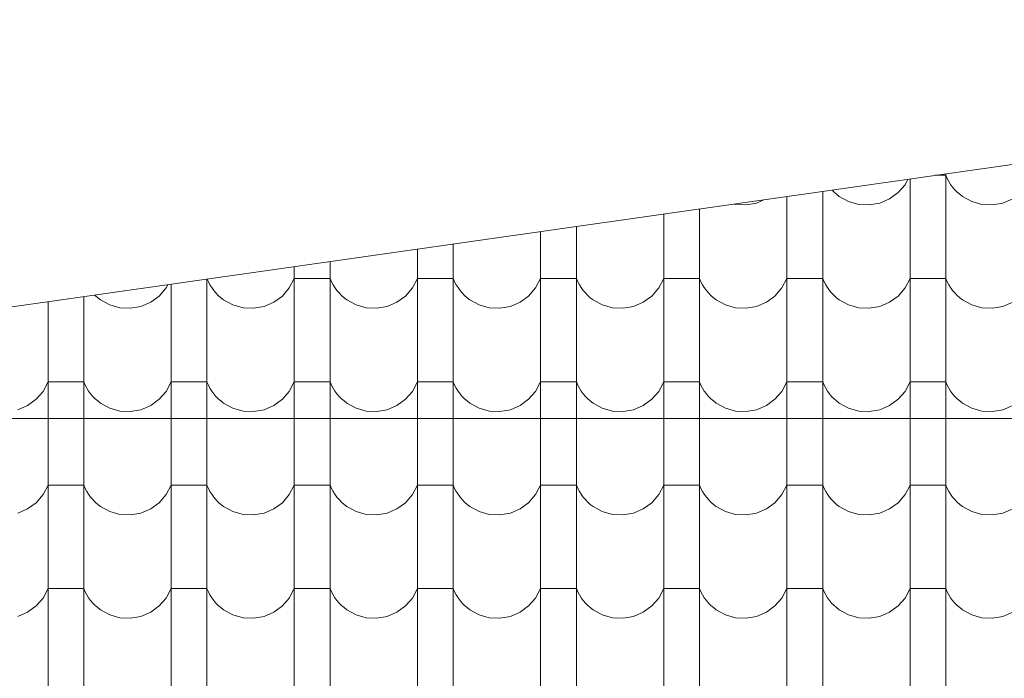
# Model space of a CAD drawing. Header units: millimetres. Extents: x -68772 to 137055, y -73300 to 19650.
# Tile 119 of 212: x 80357 to 82072, y -52981 to -51833. Entities that reach past the tile are written whole.
import ezdxf

# ---------------------------------------------------------------- set-up
doc = ezdxf.new("R2010")
doc.units = ezdxf.units.MM
doc.header["$MEASUREMENT"] = 0
for name, color, linetype, lineweight in [('Nowe_440-K Belki_Nr_pióra__1', 7, 'Continuous', 18), ('Nowe_810-G Ogólne_Nr_pióra__1', 7, 'Continuous', 18), ('Nowe_810-G Ogólne_Nr_pióra__26', 13, 'Continuous', 18)]:
    doc.layers.add(name, color=color, linetype=linetype, lineweight=lineweight)

# ---------------------------------------------------------------- blocks, each defined once
blk = doc.blocks.new('*X68')
at = {"layer": 'Nowe_810-G Ogólne_Nr_pióra__26', "color": 13, "linetype": 'Continuous', "lineweight": 18}
for p, q in [((81970.2, -52102.1), (81970.2, -52214.5)), ((81887, -52134.9), (81899.1, -52121)), ((81899.1, -52121), (81904.2, -52111.5)), ((81907.8, -52111), (81907.8, -52214.5)), ((81970.2, -52104.7), (81951.8, -52104.7)), ((81970.2, -52104.7), (81972.6, -52110.1)), ((81972.6, -52110.1), (81975.4, -52115.4)), ((81975.4, -52115.4), (81978.5, -52120.4)), ((81978.5, -52120.4), (81982, -52125.2)), ((81755.7, -52132.6), (81755.7, -52214.5)), ((81771.9, -52130.3), (81775.4, -52133.9)), ((81775.4, -52133.9), (81779.9, -52137.8)), ((81779.9, -52137.8), (81784.6, -52141.4)), ((81872.1, -52145.8), (81887, -52134.9)), ((81982, -52125.2), (81985.8, -52129.7)), ((81985.8, -52129.7), (81989.9, -52133.9)), ((81989.9, -52133.9), (81994.4, -52137.8)), ((81994.4, -52137.8), (81999.1, -52141.4)), ((81601.5, -52154.6), (81604, -52155.3)), ((81604, -52155.3), (81622.4, -52156.3)), ((81622.4, -52156.3), (81640.6, -52153)), ((81640.6, -52153), (81654.6, -52147.1)), ((81693.3, -52141.5), (81693.3, -52214.5)), ((81784.6, -52141.4), (81800.8, -52150.3)), ((81800.8, -52150.3), (81818.5, -52155.3)), ((81818.5, -52155.3), (81836.9, -52156.3)), ((81836.9, -52156.3), (81855.1, -52153)), ((81855.1, -52153), (81872.1, -52145.8)), ((81999.1, -52141.4), (82015.3, -52150.3)), ((82015.3, -52150.3), (82033, -52155.3)), ((82033, -52155.3), (82051.4, -52156.3)), ((82051.4, -52156.3), (82069.6, -52153)), ((82069.6, -52153), (82086.6, -52145.8)), ((81478.8, -52172.1), (81478.8, -52214.5)), ((81541.2, -52163.2), (81541.2, -52214.5)), ((81264.3, -52202.7), (81264.3, -52214.5)), ((81326.7, -52193.8), (81326.7, -52214.5)), ((81112.2, -52224.4), (81112.2, -52394.5)), ((81264.3, -52214.5), (81264.3, -52394.5)), ((81326.7, -52214.5), (81326.7, -52394.5)), ((81478.8, -52214.5), (81478.8, -52394.5)), ((81541.2, -52214.5), (81541.2, -52394.5)), ((81693.3, -52214.5), (81693.3, -52394.5)), ((81755.7, -52214.5), (81755.7, -52394.5)), ((81907.8, -52214.5), (81907.8, -52394.5)), ((81970.2, -52214.5), (81970.2, -52394.5)), ((81049.8, -52233.3), (81049.8, -52394.5)), ((80897.7, -52255), (80897.7, -52394.5)), ((80835.3, -52263.9), (80835.3, -52394.5)), ((80683.2, -52285.6), (80683.2, -52394.5)), ((80683.6, -52285.5), (80685.6, -52290.2)), ((80685.6, -52290.2), (80688.4, -52295.4)), ((80826.6, -52301), (80835.3, -52284.7)), ((80866.5, -52284.7), (80835.3, -52284.7)), ((80897.7, -52284.7), (80866.5, -52284.7)), ((80897.7, -52284.7), (80900.1, -52290.2)), ((80900.1, -52290.2), (80902.9, -52295.4)), ((81041.1, -52301), (81049.8, -52284.7)), ((81081, -52284.7), (81049.8, -52284.7)), ((81112.2, -52284.7), (81081, -52284.7)), ((81112.2, -52284.7), (81114.6, -52290.2)), ((81114.6, -52290.2), (81117.4, -52295.4)), ((81255.6, -52301), (81264.3, -52284.7)), ((81295.5, -52284.7), (81264.3, -52284.7)), ((81326.7, -52284.7), (81295.5, -52284.7)), ((81326.7, -52284.7), (81329.1, -52290.2)), ((81329.1, -52290.2), (81331.9, -52295.4)), ((81470.1, -52301), (81478.8, -52284.7)), ((81510, -52284.7), (81478.8, -52284.7)), ((81541.2, -52284.7), (81510, -52284.7)), ((81541.2, -52284.7), (81543.6, -52290.2)), ((81543.6, -52290.2), (81546.4, -52295.4)), ((81684.6, -52301), (81693.3, -52284.7)), ((81724.5, -52284.7), (81693.3, -52284.7)), ((81755.7, -52284.7), (81724.5, -52284.7)), ((81755.7, -52284.7), (81758.1, -52290.2)), ((81758.1, -52290.2), (81760.9, -52295.4)), ((81899.1, -52301), (81907.8, -52284.7)), ((81939, -52284.7), (81907.8, -52284.7)), ((81970.2, -52284.7), (81939, -52284.7)), ((81970.2, -52284.7), (81972.6, -52290.2)), ((81972.6, -52290.2), (81975.4, -52295.4)), ((80600, -52315), (80612.1, -52301)), ((80612.1, -52301), (80615.2, -52295.3)), ((80620.8, -52294.5), (80620.8, -52394.5)), ((80688.4, -52295.4), (80691.5, -52300.4)), ((80691.5, -52300.4), (80695, -52305.2)), ((80695, -52305.2), (80698.8, -52309.7)), ((80698.8, -52309.7), (80702.9, -52314)), ((80814.5, -52315), (80826.6, -52301)), ((80902.9, -52295.4), (80906, -52300.4)), ((80906, -52300.4), (80909.5, -52305.2)), ((80909.5, -52305.2), (80913.3, -52309.7)), ((80913.3, -52309.7), (80917.4, -52314)), ((81029, -52315), (81041.1, -52301)), ((81117.4, -52295.4), (81120.5, -52300.4)), ((81120.5, -52300.4), (81124, -52305.2)), ((81124, -52305.2), (81127.8, -52309.7)), ((81127.8, -52309.7), (81131.9, -52314)), ((81243.5, -52315), (81255.6, -52301)), ((81331.9, -52295.4), (81335, -52300.4)), ((81335, -52300.4), (81338.5, -52305.2)), ((81338.5, -52305.2), (81342.3, -52309.7)), ((81342.3, -52309.7), (81346.4, -52314)), ((81458, -52315), (81470.1, -52301)), ((81546.4, -52295.4), (81549.5, -52300.4)), ((81549.5, -52300.4), (81553, -52305.2)), ((81553, -52305.2), (81556.8, -52309.7)), ((81556.8, -52309.7), (81560.9, -52314)), ((81672.5, -52315), (81684.6, -52301)), ((81760.9, -52295.4), (81764, -52300.4)), ((81764, -52300.4), (81767.5, -52305.2)), ((81767.5, -52305.2), (81771.3, -52309.7)), ((81771.3, -52309.7), (81775.4, -52314)), ((81887, -52315), (81899.1, -52301)), ((81975.4, -52295.4), (81978.5, -52300.4)), ((81978.5, -52300.4), (81982, -52305.2)), ((81982, -52305.2), (81985.8, -52309.7)), ((81985.8, -52309.7), (81989.9, -52314)), ((80406.3, -52325), (80406.3, -52394.5)), ((80468.7, -52316.1), (80468.7, -52394.5)), ((80487.9, -52313.4), (80488.4, -52314)), ((80488.4, -52314), (80492.9, -52317.9)), ((80492.9, -52317.9), (80497.6, -52321.5)), ((80497.6, -52321.5), (80513.8, -52330.4)), ((80568.1, -52333.1), (80585.1, -52325.8)), ((80585.1, -52325.8), (80600, -52315)), ((80702.9, -52314), (80707.4, -52317.9)), ((80707.4, -52317.9), (80712.1, -52321.5)), ((80712.1, -52321.5), (80728.3, -52330.4)), ((80782.6, -52333.1), (80799.6, -52325.8)), ((80799.6, -52325.8), (80814.5, -52315)), ((80917.4, -52314), (80921.9, -52317.9)), ((80921.9, -52317.9), (80926.6, -52321.5)), ((80926.6, -52321.5), (80942.8, -52330.4)), ((80997.1, -52333.1), (81014.1, -52325.8)), ((81014.1, -52325.8), (81029, -52315)), ((81131.9, -52314), (81136.4, -52317.9)), ((81136.4, -52317.9), (81141.1, -52321.5)), ((81141.1, -52321.5), (81157.3, -52330.4)), ((81211.6, -52333.1), (81228.6, -52325.8)), ((81228.6, -52325.8), (81243.5, -52315)), ((81346.4, -52314), (81350.9, -52317.9)), ((81350.9, -52317.9), (81355.6, -52321.5)), ((81355.6, -52321.5), (81371.8, -52330.4)), ((81426.1, -52333.1), (81443.1, -52325.8)), ((81443.1, -52325.8), (81458, -52315)), ((81560.9, -52314), (81565.4, -52317.9)), ((81565.4, -52317.9), (81570.1, -52321.5)), ((81570.1, -52321.5), (81586.3, -52330.4)), ((81640.6, -52333.1), (81657.6, -52325.8)), ((81657.6, -52325.8), (81672.5, -52315)), ((81775.4, -52314), (81779.9, -52317.9)), ((81779.9, -52317.9), (81784.6, -52321.5)), ((81784.6, -52321.5), (81800.8, -52330.4)), ((81855.1, -52333.1), (81872.1, -52325.8)), ((81872.1, -52325.8), (81887, -52315)), ((81989.9, -52314), (81994.4, -52317.9)), ((81994.4, -52317.9), (81999.1, -52321.5)), ((81999.1, -52321.5), (82015.3, -52330.4)), ((82069.6, -52333.1), (82086.6, -52325.8)), ((80513.8, -52330.4), (80531.5, -52335.4)), ((80531.5, -52335.4), (80549.9, -52336.3)), ((80549.9, -52336.3), (80568.1, -52333.1)), ((80728.3, -52330.4), (80746, -52335.4)), ((80746, -52335.4), (80764.4, -52336.3)), ((80764.4, -52336.3), (80782.6, -52333.1)), ((80942.8, -52330.4), (80960.5, -52335.4)), ((80960.5, -52335.4), (80978.9, -52336.3)), ((80978.9, -52336.3), (80997.1, -52333.1)), ((81157.3, -52330.4), (81175, -52335.4)), ((81175, -52335.4), (81193.4, -52336.3)), ((81193.4, -52336.3), (81211.6, -52333.1)), ((81371.8, -52330.4), (81389.5, -52335.4)), ((81389.5, -52335.4), (81407.9, -52336.3)), ((81407.9, -52336.3), (81426.1, -52333.1)), ((81586.3, -52330.4), (81604, -52335.4)), ((81604, -52335.4), (81622.4, -52336.3)), ((81622.4, -52336.3), (81640.6, -52333.1)), ((81800.8, -52330.4), (81818.5, -52335.4)), ((81818.5, -52335.4), (81836.9, -52336.3)), ((81836.9, -52336.3), (81855.1, -52333.1)), ((82015.3, -52330.4), (82033, -52335.4)), ((82033, -52335.4), (82051.4, -52336.3)), ((82051.4, -52336.3), (82069.6, -52333.1)), ((80406.3, -52394.5), (80406.3, -52574.6)), ((80468.7, -52394.5), (80468.7, -52574.6)), ((80620.8, -52394.5), (80620.8, -52574.6)), ((80683.2, -52394.5), (80683.2, -52574.6)), ((80835.3, -52394.5), (80835.3, -52574.6)), ((80897.7, -52394.5), (80897.7, -52574.6)), ((81049.8, -52394.5), (81049.8, -52574.6)), ((81112.2, -52394.5), (81112.2, -52574.6)), ((81264.3, -52394.5), (81264.3, -52574.6)), ((81326.7, -52394.5), (81326.7, -52574.6)), ((81478.8, -52394.5), (81478.8, -52574.6)), ((81541.2, -52394.5), (81541.2, -52574.6)), ((81693.3, -52394.5), (81693.3, -52574.6)), ((81755.7, -52394.5), (81755.7, -52574.6)), ((81907.8, -52394.5), (81907.8, -52574.6)), ((81970.2, -52394.5), (81970.2, -52574.6)), ((80385.5, -52495), (80397.6, -52481.1)), ((80397.6, -52481.1), (80406.3, -52464.8)), ((80437.5, -52464.8), (80406.3, -52464.8)), ((80468.7, -52464.8), (80437.5, -52464.8)), ((80468.7, -52464.8), (80471.1, -52470.2)), ((80471.1, -52470.2), (80473.9, -52475.5)), ((80473.9, -52475.5), (80477, -52480.5)), ((80477, -52480.5), (80480.5, -52485.3)), ((80600, -52495), (80612.1, -52481.1)), ((80612.1, -52481.1), (80620.8, -52464.8)), ((80652, -52464.8), (80620.8, -52464.8)), ((80683.2, -52464.8), (80652, -52464.8)), ((80683.2, -52464.8), (80685.6, -52470.2)), ((80685.6, -52470.2), (80688.4, -52475.5)), ((80688.4, -52475.5), (80691.5, -52480.5)), ((80691.5, -52480.5), (80695, -52485.3)), ((80814.5, -52495), (80826.6, -52481.1)), ((80826.6, -52481.1), (80835.3, -52464.8)), ((80866.5, -52464.8), (80835.3, -52464.8)), ((80897.7, -52464.8), (80866.5, -52464.8)), ((80897.7, -52464.8), (80900.1, -52470.2)), ((80900.1, -52470.2), (80902.9, -52475.5)), ((80902.9, -52475.5), (80906, -52480.5)), ((80906, -52480.5), (80909.5, -52485.3)), ((81029, -52495), (81041.1, -52481.1)), ((81041.1, -52481.1), (81049.8, -52464.8)), ((81081, -52464.8), (81049.8, -52464.8)), ((81112.2, -52464.8), (81081, -52464.8)), ((81112.2, -52464.8), (81114.6, -52470.2)), ((81114.6, -52470.2), (81117.4, -52475.5)), ((81117.4, -52475.5), (81120.5, -52480.5)), ((81120.5, -52480.5), (81124, -52485.3)), ((81243.5, -52495), (81255.6, -52481.1)), ((81255.6, -52481.1), (81264.3, -52464.8)), ((81295.5, -52464.8), (81264.3, -52464.8)), ((81326.7, -52464.8), (81295.5, -52464.8)), ((81326.7, -52464.8), (81329.1, -52470.2)), ((81329.1, -52470.2), (81331.9, -52475.5)), ((81331.9, -52475.5), (81335, -52480.5)), ((81335, -52480.5), (81338.5, -52485.3)), ((81458, -52495), (81470.1, -52481.1)), ((81470.1, -52481.1), (81478.8, -52464.8)), ((81510, -52464.8), (81478.8, -52464.8)), ((81541.2, -52464.8), (81510, -52464.8)), ((81541.2, -52464.8), (81543.6, -52470.2)), ((81543.6, -52470.2), (81546.4, -52475.5)), ((81546.4, -52475.5), (81549.5, -52480.5)), ((81549.5, -52480.5), (81553, -52485.3)), ((81672.5, -52495), (81684.6, -52481.1)), ((81684.6, -52481.1), (81693.3, -52464.8)), ((81724.5, -52464.8), (81693.3, -52464.8)), ((81755.7, -52464.8), (81724.5, -52464.8)), ((81755.7, -52464.8), (81758.1, -52470.2)), ((81758.1, -52470.2), (81760.9, -52475.5)), ((81760.9, -52475.5), (81764, -52480.5)), ((81764, -52480.5), (81767.5, -52485.3)), ((81887, -52495), (81899.1, -52481.1)), ((81899.1, -52481.1), (81907.8, -52464.8)), ((81939, -52464.8), (81907.8, -52464.8)), ((81970.2, -52464.8), (81939, -52464.8)), ((81970.2, -52464.8), (81972.6, -52470.2)), ((81972.6, -52470.2), (81975.4, -52475.5)), ((81975.4, -52475.5), (81978.5, -52480.5)), ((81978.5, -52480.5), (81982, -52485.3)), ((80370.6, -52505.9), (80385.5, -52495)), ((80480.5, -52485.3), (80484.3, -52489.8)), ((80484.3, -52489.8), (80488.4, -52494)), ((80488.4, -52494), (80492.9, -52497.9)), ((80492.9, -52497.9), (80497.6, -52501.5)), ((80585.1, -52505.9), (80600, -52495)), ((80695, -52485.3), (80698.8, -52489.8)), ((80698.8, -52489.8), (80702.9, -52494)), ((80702.9, -52494), (80707.4, -52497.9)), ((80707.4, -52497.9), (80712.1, -52501.5)), ((80799.6, -52505.9), (80814.5, -52495)), ((80909.5, -52485.3), (80913.3, -52489.8)), ((80913.3, -52489.8), (80917.4, -52494)), ((80917.4, -52494), (80921.9, -52497.9)), ((80921.9, -52497.9), (80926.6, -52501.5)), ((81014.1, -52505.9), (81029, -52495)), ((81124, -52485.3), (81127.8, -52489.8)), ((81127.8, -52489.8), (81131.9, -52494)), ((81131.9, -52494), (81136.4, -52497.9)), ((81136.4, -52497.9), (81141.1, -52501.5)), ((81228.6, -52505.9), (81243.5, -52495)), ((81338.5, -52485.3), (81342.3, -52489.8)), ((81342.3, -52489.8), (81346.4, -52494)), ((81346.4, -52494), (81350.9, -52497.9)), ((81350.9, -52497.9), (81355.6, -52501.5)), ((81443.1, -52505.9), (81458, -52495)), ((81553, -52485.3), (81556.8, -52489.8)), ((81556.8, -52489.8), (81560.9, -52494)), ((81560.9, -52494), (81565.4, -52497.9)), ((81565.4, -52497.9), (81570.1, -52501.5)), ((81657.6, -52505.9), (81672.5, -52495)), ((81767.5, -52485.3), (81771.3, -52489.8)), ((81771.3, -52489.8), (81775.4, -52494)), ((81775.4, -52494), (81779.9, -52497.9)), ((81779.9, -52497.9), (81784.6, -52501.5)), ((81872.1, -52505.9), (81887, -52495)), ((81982, -52485.3), (81985.8, -52489.8)), ((81985.8, -52489.8), (81989.9, -52494)), ((81989.9, -52494), (81994.4, -52497.9)), ((81994.4, -52497.9), (81999.1, -52501.5)), ((80353.6, -52513.1), (80370.6, -52505.9)), ((80497.6, -52501.5), (80513.8, -52510.4)), ((80513.8, -52510.4), (80531.5, -52515.4)), ((80531.5, -52515.4), (80549.9, -52516.4)), ((80549.9, -52516.4), (80568.1, -52513.1)), ((80568.1, -52513.1), (80585.1, -52505.9)), ((80712.1, -52501.5), (80728.3, -52510.4)), ((80728.3, -52510.4), (80746, -52515.4)), ((80746, -52515.4), (80764.4, -52516.4)), ((80764.4, -52516.4), (80782.6, -52513.1)), ((80782.6, -52513.1), (80799.6, -52505.9)), ((80926.6, -52501.5), (80942.8, -52510.4)), ((80942.8, -52510.4), (80960.5, -52515.4)), ((80960.5, -52515.4), (80978.9, -52516.4)), ((80978.9, -52516.4), (80997.1, -52513.1)), ((80997.1, -52513.1), (81014.1, -52505.9)), ((81141.1, -52501.5), (81157.3, -52510.4)), ((81157.3, -52510.4), (81175, -52515.4)), ((81175, -52515.4), (81193.4, -52516.4)), ((81193.4, -52516.4), (81211.6, -52513.1)), ((81211.6, -52513.1), (81228.6, -52505.9)), ((81355.6, -52501.5), (81371.8, -52510.4)), ((81371.8, -52510.4), (81389.5, -52515.4)), ((81389.5, -52515.4), (81407.9, -52516.4)), ((81407.9, -52516.4), (81426.1, -52513.1)), ((81426.1, -52513.1), (81443.1, -52505.9)), ((81570.1, -52501.5), (81586.3, -52510.4)), ((81586.3, -52510.4), (81604, -52515.4)), ((81604, -52515.4), (81622.4, -52516.4)), ((81622.4, -52516.4), (81640.6, -52513.1)), ((81640.6, -52513.1), (81657.6, -52505.9)), ((81784.6, -52501.5), (81800.8, -52510.4)), ((81800.8, -52510.4), (81818.5, -52515.4)), ((81818.5, -52515.4), (81836.9, -52516.4)), ((81836.9, -52516.4), (81855.1, -52513.1)), ((81855.1, -52513.1), (81872.1, -52505.9)), ((81999.1, -52501.5), (82015.3, -52510.4)), ((82015.3, -52510.4), (82033, -52515.4)), ((82033, -52515.4), (82051.4, -52516.4)), ((82051.4, -52516.4), (82069.6, -52513.1)), ((82069.6, -52513.1), (82086.6, -52505.9)), ((80406.3, -52574.6), (80406.3, -52754.6)), ((80468.7, -52574.6), (80468.7, -52754.6)), ((80620.8, -52574.6), (80620.8, -52754.6)), ((80683.2, -52574.6), (80683.2, -52754.6)), ((80835.3, -52574.6), (80835.3, -52754.6)), ((80897.7, -52574.6), (80897.7, -52754.6)), ((81049.8, -52574.6), (81049.8, -52754.6)), ((81112.2, -52574.6), (81112.2, -52754.6)), ((81264.3, -52574.6), (81264.3, -52754.6)), ((81326.7, -52574.6), (81326.7, -52754.6)), ((81478.8, -52574.6), (81478.8, -52754.6)), ((81541.2, -52574.6), (81541.2, -52754.6)), ((81693.3, -52574.6), (81693.3, -52754.6)), ((81755.7, -52574.6), (81755.7, -52754.6)), ((81907.8, -52574.6), (81907.8, -52754.6)), ((81970.2, -52574.6), (81970.2, -52754.6)), ((80397.6, -52661.1), (80406.3, -52644.8)), ((80437.5, -52644.8), (80406.3, -52644.8)), ((80468.7, -52644.8), (80437.5, -52644.8)), ((80468.7, -52644.8), (80471.1, -52650.3)), ((80471.1, -52650.3), (80473.9, -52655.5)), ((80612.1, -52661.1), (80620.8, -52644.8)), ((80652, -52644.8), (80620.8, -52644.8)), ((80683.2, -52644.8), (80652, -52644.8)), ((80683.2, -52644.8), (80685.6, -52650.3)), ((80685.6, -52650.3), (80688.4, -52655.5)), ((80826.6, -52661.1), (80835.3, -52644.8)), ((80866.5, -52644.8), (80835.3, -52644.8)), ((80897.7, -52644.8), (80866.5, -52644.8)), ((80897.7, -52644.8), (80900.1, -52650.3)), ((80900.1, -52650.3), (80902.9, -52655.5)), ((81041.1, -52661.1), (81049.8, -52644.8)), ((81081, -52644.8), (81049.8, -52644.8)), ((81112.2, -52644.8), (81081, -52644.8)), ((81112.2, -52644.8), (81114.6, -52650.3)), ((81114.6, -52650.3), (81117.4, -52655.5)), ((81255.6, -52661.1), (81264.3, -52644.8)), ((81295.5, -52644.8), (81264.3, -52644.8)), ((81326.7, -52644.8), (81295.5, -52644.8)), ((81326.7, -52644.8), (81329.1, -52650.3)), ((81329.1, -52650.3), (81331.9, -52655.5)), ((81470.1, -52661.1), (81478.8, -52644.8)), ((81510, -52644.8), (81478.8, -52644.8)), ((81541.2, -52644.8), (81510, -52644.8)), ((81541.2, -52644.8), (81543.6, -52650.3)), ((81543.6, -52650.3), (81546.4, -52655.5)), ((81684.6, -52661.1), (81693.3, -52644.8)), ((81724.5, -52644.8), (81693.3, -52644.8)), ((81755.7, -52644.8), (81724.5, -52644.8)), ((81755.7, -52644.8), (81758.1, -52650.3)), ((81758.1, -52650.3), (81760.9, -52655.5)), ((81899.1, -52661.1), (81907.8, -52644.8)), ((81939, -52644.8), (81907.8, -52644.8)), ((81970.2, -52644.8), (81939, -52644.8)), ((81970.2, -52644.8), (81972.6, -52650.3)), ((81972.6, -52650.3), (81975.4, -52655.5)), ((80385.5, -52675.1), (80397.6, -52661.1)), ((80473.9, -52655.5), (80477, -52660.5)), ((80477, -52660.5), (80480.5, -52665.3)), ((80480.5, -52665.3), (80484.3, -52669.8)), ((80484.3, -52669.8), (80488.4, -52674.1)), ((80600, -52675.1), (80612.1, -52661.1)), ((80688.4, -52655.5), (80691.5, -52660.5)), ((80691.5, -52660.5), (80695, -52665.3)), ((80695, -52665.3), (80698.8, -52669.8)), ((80698.8, -52669.8), (80702.9, -52674.1)), ((80814.5, -52675.1), (80826.6, -52661.1)), ((80902.9, -52655.5), (80906, -52660.5)), ((80906, -52660.5), (80909.5, -52665.3)), ((80909.5, -52665.3), (80913.3, -52669.8)), ((80913.3, -52669.8), (80917.4, -52674.1)), ((81029, -52675.1), (81041.1, -52661.1)), ((81117.4, -52655.5), (81120.5, -52660.5)), ((81120.5, -52660.5), (81124, -52665.3)), ((81124, -52665.3), (81127.8, -52669.8)), ((81127.8, -52669.8), (81131.9, -52674.1)), ((81243.5, -52675.1), (81255.6, -52661.1)), ((81331.9, -52655.5), (81335, -52660.5)), ((81335, -52660.5), (81338.5, -52665.3)), ((81338.5, -52665.3), (81342.3, -52669.8)), ((81342.3, -52669.8), (81346.4, -52674.1)), ((81458, -52675.1), (81470.1, -52661.1)), ((81546.4, -52655.5), (81549.5, -52660.5)), ((81549.5, -52660.5), (81553, -52665.3)), ((81553, -52665.3), (81556.8, -52669.8)), ((81556.8, -52669.8), (81560.9, -52674.1)), ((81672.5, -52675.1), (81684.6, -52661.1)), ((81760.9, -52655.5), (81764, -52660.5)), ((81764, -52660.5), (81767.5, -52665.3)), ((81767.5, -52665.3), (81771.3, -52669.8)), ((81771.3, -52669.8), (81775.4, -52674.1)), ((81887, -52675.1), (81899.1, -52661.1)), ((81975.4, -52655.5), (81978.5, -52660.5)), ((81978.5, -52660.5), (81982, -52665.3)), ((81982, -52665.3), (81985.8, -52669.8)), ((81985.8, -52669.8), (81989.9, -52674.1)), ((80353.6, -52693.2), (80370.6, -52685.9)), ((80370.6, -52685.9), (80385.5, -52675.1)), ((80488.4, -52674.1), (80492.9, -52678)), ((80492.9, -52678), (80497.6, -52681.6)), ((80497.6, -52681.6), (80513.8, -52690.5)), ((80568.1, -52693.2), (80585.1, -52685.9)), ((80585.1, -52685.9), (80600, -52675.1)), ((80702.9, -52674.1), (80707.4, -52678)), ((80707.4, -52678), (80712.1, -52681.6)), ((80712.1, -52681.6), (80728.3, -52690.5)), ((80782.6, -52693.2), (80799.6, -52685.9)), ((80799.6, -52685.9), (80814.5, -52675.1)), ((80917.4, -52674.1), (80921.9, -52678)), ((80921.9, -52678), (80926.6, -52681.6)), ((80926.6, -52681.6), (80942.8, -52690.5)), ((80997.1, -52693.2), (81014.1, -52685.9)), ((81014.1, -52685.9), (81029, -52675.1)), ((81131.9, -52674.1), (81136.4, -52678)), ((81136.4, -52678), (81141.1, -52681.6)), ((81141.1, -52681.6), (81157.3, -52690.5)), ((81211.6, -52693.2), (81228.6, -52685.9)), ((81228.6, -52685.9), (81243.5, -52675.1)), ((81346.4, -52674.1), (81350.9, -52678)), ((81350.9, -52678), (81355.6, -52681.6)), ((81355.6, -52681.6), (81371.8, -52690.5)), ((81426.1, -52693.2), (81443.1, -52685.9)), ((81443.1, -52685.9), (81458, -52675.1)), ((81560.9, -52674.1), (81565.4, -52678)), ((81565.4, -52678), (81570.1, -52681.6)), ((81570.1, -52681.6), (81586.3, -52690.5)), ((81640.6, -52693.2), (81657.6, -52685.9)), ((81657.6, -52685.9), (81672.5, -52675.1)), ((81775.4, -52674.1), (81779.9, -52678)), ((81779.9, -52678), (81784.6, -52681.6)), ((81784.6, -52681.6), (81800.8, -52690.5)), ((81855.1, -52693.2), (81872.1, -52685.9)), ((81872.1, -52685.9), (81887, -52675.1)), ((81989.9, -52674.1), (81994.4, -52678)), ((81994.4, -52678), (81999.1, -52681.6)), ((81999.1, -52681.6), (82015.3, -52690.5)), ((82069.6, -52693.2), (82086.6, -52685.9)), ((80513.8, -52690.5), (80531.5, -52695.5)), ((80531.5, -52695.5), (80549.9, -52696.4)), ((80549.9, -52696.4), (80568.1, -52693.2)), ((80728.3, -52690.5), (80746, -52695.5)), ((80746, -52695.5), (80764.4, -52696.4)), ((80764.4, -52696.4), (80782.6, -52693.2)), ((80942.8, -52690.5), (80960.5, -52695.5)), ((80960.5, -52695.5), (80978.9, -52696.4)), ((80978.9, -52696.4), (80997.1, -52693.2)), ((81157.3, -52690.5), (81175, -52695.5)), ((81175, -52695.5), (81193.4, -52696.4)), ((81193.4, -52696.4), (81211.6, -52693.2)), ((81371.8, -52690.5), (81389.5, -52695.5)), ((81389.5, -52695.5), (81407.9, -52696.4)), ((81407.9, -52696.4), (81426.1, -52693.2)), ((81586.3, -52690.5), (81604, -52695.5)), ((81604, -52695.5), (81622.4, -52696.4)), ((81622.4, -52696.4), (81640.6, -52693.2)), ((81800.8, -52690.5), (81818.5, -52695.5)), ((81818.5, -52695.5), (81836.9, -52696.4)), ((81836.9, -52696.4), (81855.1, -52693.2)), ((82015.3, -52690.5), (82033, -52695.5)), ((82033, -52695.5), (82051.4, -52696.4)), ((82051.4, -52696.4), (82069.6, -52693.2)), ((80406.3, -52754.6), (80406.3, -52934.7)), ((80468.7, -52754.6), (80468.7, -52934.7)), ((80620.8, -52754.6), (80620.8, -52934.7)), ((80683.2, -52754.6), (80683.2, -52934.7)), ((80835.3, -52754.6), (80835.3, -52934.7)), ((80897.7, -52754.6), (80897.7, -52934.7)), ((81049.8, -52754.6), (81049.8, -52934.7)), ((81112.2, -52754.6), (81112.2, -52934.7)), ((81264.3, -52754.6), (81264.3, -52934.7)), ((81326.7, -52754.6), (81326.7, -52934.7)), ((81478.8, -52754.6), (81478.8, -52934.7)), ((81541.2, -52754.6), (81541.2, -52934.7)), ((81693.3, -52754.6), (81693.3, -52934.7)), ((81755.7, -52754.6), (81755.7, -52934.7)), ((81907.8, -52754.6), (81907.8, -52934.7)), ((81970.2, -52754.6), (81970.2, -52934.7)), ((80385.5, -52855.1), (80397.6, -52841.2)), ((80397.6, -52841.2), (80406.3, -52824.9)), ((80437.5, -52824.9), (80406.3, -52824.9)), ((80468.7, -52824.9), (80437.5, -52824.9)), ((80468.7, -52824.9), (80471.1, -52830.3)), ((80471.1, -52830.3), (80473.9, -52835.6)), ((80473.9, -52835.6), (80477, -52840.6)), ((80477, -52840.6), (80480.5, -52845.4)), ((80600, -52855.1), (80612.1, -52841.2)), ((80612.1, -52841.2), (80620.8, -52824.9)), ((80652, -52824.9), (80620.8, -52824.9)), ((80683.2, -52824.9), (80652, -52824.9)), ((80683.2, -52824.9), (80685.6, -52830.3)), ((80685.6, -52830.3), (80688.4, -52835.6)), ((80688.4, -52835.6), (80691.5, -52840.6)), ((80691.5, -52840.6), (80695, -52845.4)), ((80814.5, -52855.1), (80826.6, -52841.2)), ((80826.6, -52841.2), (80835.3, -52824.9)), ((80866.5, -52824.9), (80835.3, -52824.9)), ((80897.7, -52824.9), (80866.5, -52824.9)), ((80897.7, -52824.9), (80900.1, -52830.3)), ((80900.1, -52830.3), (80902.9, -52835.6)), ((80902.9, -52835.6), (80906, -52840.6)), ((80906, -52840.6), (80909.5, -52845.4)), ((81029, -52855.1), (81041.1, -52841.2)), ((81041.1, -52841.2), (81049.8, -52824.9)), ((81081, -52824.9), (81049.8, -52824.9)), ((81112.2, -52824.9), (81081, -52824.9)), ((81112.2, -52824.9), (81114.6, -52830.3)), ((81114.6, -52830.3), (81117.4, -52835.6)), ((81117.4, -52835.6), (81120.5, -52840.6)), ((81120.5, -52840.6), (81124, -52845.4)), ((81243.5, -52855.1), (81255.6, -52841.2)), ((81255.6, -52841.2), (81264.3, -52824.9)), ((81295.5, -52824.9), (81264.3, -52824.9)), ((81326.7, -52824.9), (81295.5, -52824.9)), ((81326.7, -52824.9), (81329.1, -52830.3)), ((81329.1, -52830.3), (81331.9, -52835.6)), ((81331.9, -52835.6), (81335, -52840.6)), ((81335, -52840.6), (81338.5, -52845.4)), ((81458, -52855.1), (81470.1, -52841.2)), ((81470.1, -52841.2), (81478.8, -52824.9)), ((81510, -52824.9), (81478.8, -52824.9)), ((81541.2, -52824.9), (81510, -52824.9)), ((81541.2, -52824.9), (81543.6, -52830.3)), ((81543.6, -52830.3), (81546.4, -52835.6)), ((81546.4, -52835.6), (81549.5, -52840.6)), ((81549.5, -52840.6), (81553, -52845.4)), ((81672.5, -52855.1), (81684.6, -52841.2)), ((81684.6, -52841.2), (81693.3, -52824.9)), ((81724.5, -52824.9), (81693.3, -52824.9)), ((81755.7, -52824.9), (81724.5, -52824.9)), ((81755.7, -52824.9), (81758.1, -52830.3)), ((81758.1, -52830.3), (81760.9, -52835.6)), ((81760.9, -52835.6), (81764, -52840.6)), ((81764, -52840.6), (81767.5, -52845.4)), ((81887, -52855.1), (81899.1, -52841.2)), ((81899.1, -52841.2), (81907.8, -52824.9)), ((81939, -52824.9), (81907.8, -52824.9)), ((81970.2, -52824.9), (81939, -52824.9)), ((81970.2, -52824.9), (81972.6, -52830.3)), ((81972.6, -52830.3), (81975.4, -52835.6)), ((81975.4, -52835.6), (81978.5, -52840.6)), ((81978.5, -52840.6), (81982, -52845.4)), ((80370.6, -52866), (80385.5, -52855.1)), ((80480.5, -52845.4), (80484.3, -52849.9)), ((80484.3, -52849.9), (80488.4, -52854.1)), ((80488.4, -52854.1), (80492.9, -52858)), ((80492.9, -52858), (80497.6, -52861.6)), ((80585.1, -52866), (80600, -52855.1)), ((80695, -52845.4), (80698.8, -52849.9)), ((80698.8, -52849.9), (80702.9, -52854.1)), ((80702.9, -52854.1), (80707.4, -52858)), ((80707.4, -52858), (80712.1, -52861.6)), ((80799.6, -52866), (80814.5, -52855.1)), ((80909.5, -52845.4), (80913.3, -52849.9)), ((80913.3, -52849.9), (80917.4, -52854.1)), ((80917.4, -52854.1), (80921.9, -52858)), ((80921.9, -52858), (80926.6, -52861.6)), ((81014.1, -52866), (81029, -52855.1)), ((81124, -52845.4), (81127.8, -52849.9)), ((81127.8, -52849.9), (81131.9, -52854.1)), ((81131.9, -52854.1), (81136.4, -52858)), ((81136.4, -52858), (81141.1, -52861.6)), ((81228.6, -52866), (81243.5, -52855.1)), ((81338.5, -52845.4), (81342.3, -52849.9)), ((81342.3, -52849.9), (81346.4, -52854.1)), ((81346.4, -52854.1), (81350.9, -52858)), ((81350.9, -52858), (81355.6, -52861.6)), ((81443.1, -52866), (81458, -52855.1)), ((81553, -52845.4), (81556.8, -52849.9)), ((81556.8, -52849.9), (81560.9, -52854.1)), ((81560.9, -52854.1), (81565.4, -52858)), ((81565.4, -52858), (81570.1, -52861.6)), ((81657.6, -52866), (81672.5, -52855.1)), ((81767.5, -52845.4), (81771.3, -52849.9)), ((81771.3, -52849.9), (81775.4, -52854.1)), ((81775.4, -52854.1), (81779.9, -52858)), ((81779.9, -52858), (81784.6, -52861.6)), ((81872.1, -52866), (81887, -52855.1)), ((81982, -52845.4), (81985.8, -52849.9)), ((81985.8, -52849.9), (81989.9, -52854.1)), ((81989.9, -52854.1), (81994.4, -52858)), ((81994.4, -52858), (81999.1, -52861.6)), ((80353.6, -52873.2), (80370.6, -52866)), ((80497.6, -52861.6), (80513.8, -52870.5)), ((80513.8, -52870.5), (80531.5, -52875.5)), ((80531.5, -52875.5), (80549.9, -52876.5)), ((80549.9, -52876.5), (80568.1, -52873.2)), ((80568.1, -52873.2), (80585.1, -52866)), ((80712.1, -52861.6), (80728.3, -52870.5)), ((80728.3, -52870.5), (80746, -52875.5)), ((80746, -52875.5), (80764.4, -52876.5)), ((80764.4, -52876.5), (80782.6, -52873.2)), ((80782.6, -52873.2), (80799.6, -52866)), ((80926.6, -52861.6), (80942.8, -52870.5)), ((80942.8, -52870.5), (80960.5, -52875.5)), ((80960.5, -52875.5), (80978.9, -52876.5)), ((80978.9, -52876.5), (80997.1, -52873.2)), ((80997.1, -52873.2), (81014.1, -52866)), ((81141.1, -52861.6), (81157.3, -52870.5)), ((81157.3, -52870.5), (81175, -52875.5)), ((81175, -52875.5), (81193.4, -52876.5)), ((81193.4, -52876.5), (81211.6, -52873.2)), ((81211.6, -52873.2), (81228.6, -52866)), ((81355.6, -52861.6), (81371.8, -52870.5)), ((81371.8, -52870.5), (81389.5, -52875.5)), ((81389.5, -52875.5), (81407.9, -52876.5)), ((81407.9, -52876.5), (81426.1, -52873.2)), ((81426.1, -52873.2), (81443.1, -52866)), ((81570.1, -52861.6), (81586.3, -52870.5)), ((81586.3, -52870.5), (81604, -52875.5)), ((81604, -52875.5), (81622.4, -52876.5)), ((81622.4, -52876.5), (81640.6, -52873.2)), ((81640.6, -52873.2), (81657.6, -52866)), ((81784.6, -52861.6), (81800.8, -52870.5)), ((81800.8, -52870.5), (81818.5, -52875.5)), ((81818.5, -52875.5), (81836.9, -52876.5)), ((81836.9, -52876.5), (81855.1, -52873.2)), ((81855.1, -52873.2), (81872.1, -52866)), ((81999.1, -52861.6), (82015.3, -52870.5)), ((82015.3, -52870.5), (82033, -52875.5)), ((82033, -52875.5), (82051.4, -52876.5)), ((82051.4, -52876.5), (82069.6, -52873.2)), ((82069.6, -52873.2), (82086.6, -52866)), ((80406.3, -52934.7), (80406.3, -53114.7)), ((80468.7, -52934.7), (80468.7, -53114.7)), ((80620.8, -52934.7), (80620.8, -53114.7)), ((80683.2, -52934.7), (80683.2, -53114.7)), ((80835.3, -52934.7), (80835.3, -53114.7)), ((80897.7, -52934.7), (80897.7, -53114.7)), ((81049.8, -52934.7), (81049.8, -53114.7)), ((81112.2, -52934.7), (81112.2, -53114.7)), ((81264.3, -52934.7), (81264.3, -53114.7)), ((81326.7, -52934.7), (81326.7, -53114.7)), ((81478.8, -52934.7), (81478.8, -53114.7)), ((81541.2, -52934.7), (81541.2, -53114.7)), ((81693.3, -52934.7), (81693.3, -53114.7)), ((81755.7, -52934.7), (81755.7, -53114.7)), ((81907.8, -52934.7), (81907.8, -53114.7)), ((81970.2, -52934.7), (81970.2, -53114.7))]:
    blk.add_line(p, q, dxfattribs=at)
blk = doc.blocks.new('Wypełnienie_12', base_point=(0, 2000))
at = {"layer": 'Nowe_810-G Ogólne_Nr_pióra__1', "color": 7, "linetype": 'Continuous', "lineweight": 18}
blk.add_line((78978.3, -52528.6), (83853.9, -51833.5), dxfattribs=at)
at = {"layer": 'Nowe_810-G Ogólne_Nr_pióra__26', "color": 13, "linetype": 'Continuous', "lineweight": 18}
blk.add_blockref('*X68', (0, 0), dxfattribs=at)

msp = doc.modelspace()

# ---------------------------------------------------------------- linework, layer by layer
at = {"layer": 'Nowe_440-K Belki_Nr_pióra__1', "color": 7, "linetype": 'Continuous', "lineweight": 18}
msp.add_line((88279, -52528.6), (78978.3, -52528.6), dxfattribs=at)

# ---------------------------------------------------------------- block references
at = {"layer": 'Nowe_810-G Ogólne_Nr_pióra__26', "color": 13, "linetype": 'Continuous', "lineweight": 18}
msp.add_blockref('Wypełnienie_12', (0, 2000), dxfattribs=at)

doc.saveas('drawing.dxf')
